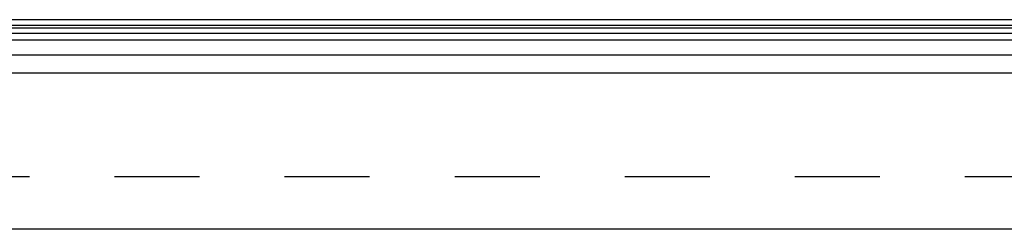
# Model space of a CAD drawing. Header units: inches. Extents: x 0 to 80, y 0 to 51.8.
# Tile 47 of 50: x 23.6 to 28.7, y 40 to 41.1. Entities that reach past the tile are written whole.
import ezdxf

# ---------------------------------------------------------------- set-up
doc = ezdxf.new("R2010")
doc.units = ezdxf.units.IN
doc.header["$LTSCALE"] = 4.4
doc.header["$MEASUREMENT"] = 0
doc.linetypes.add('HIDDEN', pattern=[0.2, 0.1, -0.1])
doc.layers.get('0').update_dxf_attribs({"linetype": 'CONTINUOUS'})
doc.layers.add('DEFAULT_2', color=8, linetype='HIDDEN')
doc.layers.add('DOOR_ASSEMBLY', color=7, linetype='CONTINUOUS')

msp = doc.modelspace()

# ---------------------------------------------------------------- linework, layer by layer
at = {"color": 3, "linetype": 'Continuous'}
msp.add_line((33.3308, 41.0895), (20.1098, 41.0895), dxfattribs=at)
at = {"layer": 'DEFAULT_2', "color": 8, "linetype": 'HIDDEN'}
msp.add_line((33.3583, 40.277), (20.0824, 40.277), dxfattribs=at)
at = {"layer": 'DOOR_ASSEMBLY', "color": 7, "linetype": 'Continuous'}
for p, q in [((19.2397, 41.0605), (34.2009, 41.0605)), ((34.1938, 41.0184), (19.2469, 41.0184)), ((19.2621, 41.0477), (34.1786, 41.0477)), ((34.1982, 40.9828), (19.2425, 40.9828)), ((19.2708, 40.9076), (34.1698, 40.9076))]:
    msp.add_line(p, q, dxfattribs=at)
at = {"layer": 'DOOR_ASSEMBLY', "color": 3, "linetype": 'Continuous'}
for p, q in [((19.2778, 40.8155), (34.1628, 40.8155)), ((34.1628, 40.0055), (19.2778, 40.0055))]:
    msp.add_line(p, q, dxfattribs=at)

doc.saveas('drawing.dxf')
